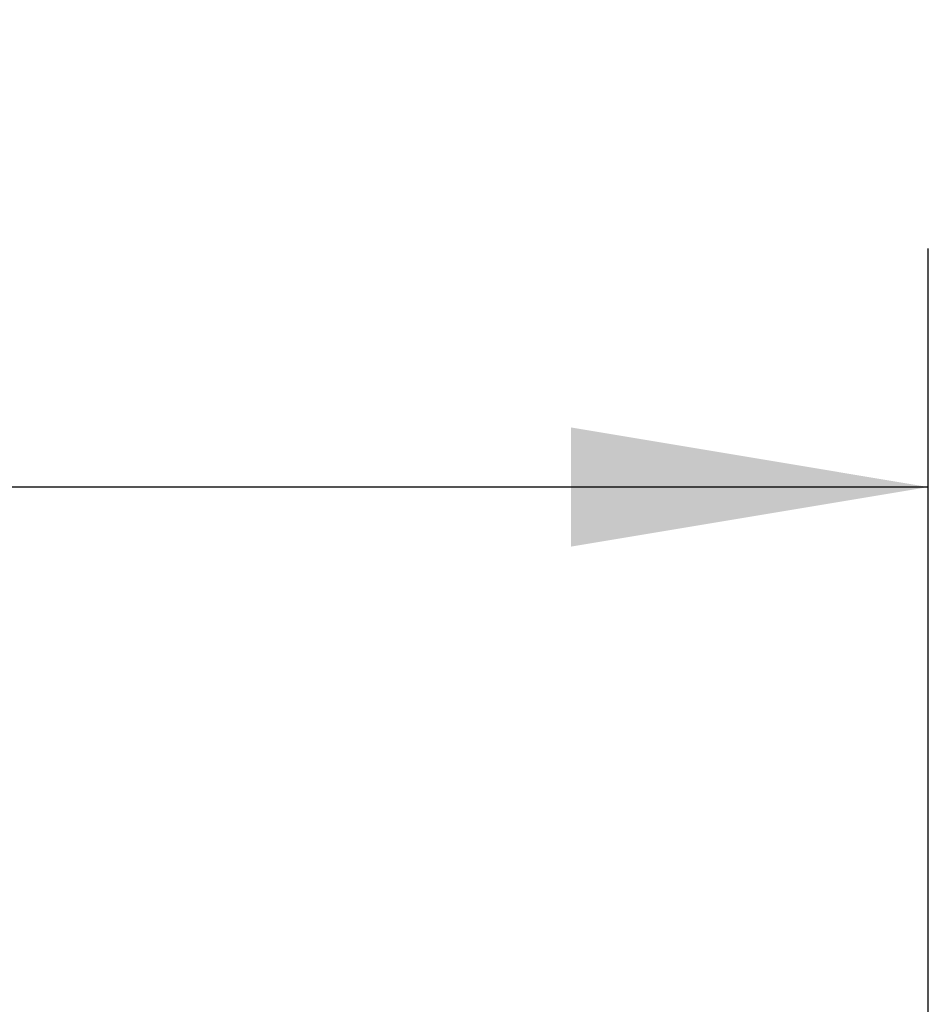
# Model space of a CAD drawing. Header units: millimetres. Extents: x 0 to 420, y 0 to 297.
# Tile 37 of 44: x 203.92 to 211.55, y 237.59 to 245.85. Entities that reach past the tile are written whole.
import ezdxf

# ---------------------------------------------------------------- set-up
doc = ezdxf.new("R2010")
doc.units = ezdxf.units.MM
doc.layers.add('QUOTE', color=174, linetype='Continuous')
doc.styles.add('SLDTEXTSTYLE3', font='TXT', dxfattribs={"width": 0.75})
doc.dimstyles.new('SLDDIMSTYLE0', dxfattribs={"dimtxt": 3, "dimasz": 3, "dimexe": 0, "dimexo": 0.0625, "dimgap": 0.75, "dimtad": 1, "dimlfac": 12.24566, "dimrnd": 1e-09, "dimzin": 12, "dimdsep": 46, "dimtxsty": 'SLDTEXTSTYLE3', "dimsah": 1, "dimcen": 0.09, "dimadec": 0, "dimazin": 3, "dimtfac": 1, "dimtdec": 3, "dimtofl": 0, "dimtmove": 0, "dimatfit": 3, "dimfxl": 0, "dimfrac": 2, "dimtolj": 1, "dimtzin": 12, "dimarcsym": 0})

# ---------------------------------------------------------------- blocks, each defined once
blk = doc.blocks.new('_D')
at = {"layer": 'QUOTE'}
for p, q in [((60.4779, 235.0098), (60.4779, 243.9319)), ((211.5519, 235.0098), (211.5519, 243.9319)), ((211.5519, 241.9319), (60.4779, 241.9319))]:
    blk.add_line(p, q, dxfattribs=at)
for points in [[(60.4779, 241.9319), (63.4779, 241.4319), (63.4779, 242.4319)], [(211.5519, 241.9319), (208.5519, 242.4319), (208.5519, 241.4319)]]:
    blk.add_solid(points, dxfattribs=at)
at = {"layer": 'QUOTE', "insert": (131.5816, 245.7992), "char_height": 3, "attachment_point": 1, "style": 'SLDTEXTSTYLE3'}
blk.add_mtext('1850', dxfattribs=at)

msp = doc.modelspace()

# ---------------------------------------------------------------- dimensions: what is measured, and where the dimension line sits
at = {"layer": 'QUOTE'}
dim = msp.add_linear_dim(base=(60.47795, 241.93195), p1=(211.55188, 233.00975), p2=(60.47795, 233.00975), dimstyle='SLDDIMSTYLE0', dxfattribs=at)
dim.commit()
dim.dimension.update_dxf_attribs({"geometry": '_D', "text_midpoint": (136.01491, 241.93195), "dimtype": 160})

doc.saveas('drawing.dxf')
